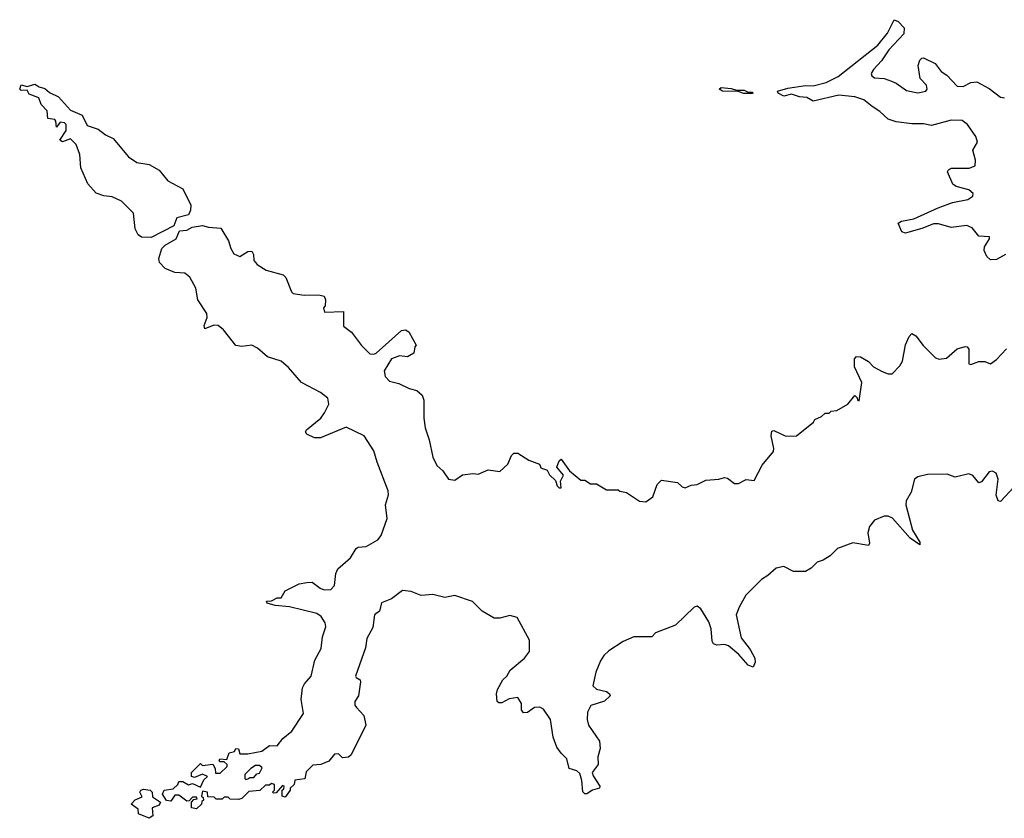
# Model space of a CAD drawing. Extents: x 2494118 to 2687960, y 757339 to 915227.
# Tile 213 of 256: x 2662028 to 2667024, y 820992 to 825048. Entities that reach past the tile are written whole.
import ezdxf

# ---------------------------------------------------------------- set-up
doc = ezdxf.new("R2010")
doc.units = 0

msp = doc.modelspace()

# ---------------------------------------------------------------- linework, layer by layer
at = {"layer": '0CON20XD'}
for points in [[(2667030, 823855), (2666985, 823829.4), (2666955, 823827.5), (2666935.5, 823845.5), (2666921.4, 823875), (2666924.2, 823895), (2666950, 823935), (2666950, 823945), (2666895, 823948), (2666860.9, 823990.9), (2666835, 824003.1), (2666755, 823992.9), (2666689.6, 824010.5), (2666665, 824010.6), (2666611.6, 823988.4), (2666522.9, 823962.9), (2666505, 823970), (2666486.2, 824015), (2666502.5, 824025), (2666565.7, 824035.7), (2666687.9, 824092.1), (2666761.4, 824118.6), (2666840, 824135), (2666865, 824151.2), (2666865.8, 824165), (2666845, 824182.9), (2666780.3, 824200.3), (2666762.4, 824212.4), (2666736, 824275), (2666741.2, 824285), (2666757, 824293), (2666845.6, 824294.4), (2666876.2, 824305), (2666878, 824335), (2666863.8, 824385), (2666888, 824425), (2666879.2, 824455), (2666838.1, 824515), (2666810, 824535), (2666755, 824537.1), (2666655, 824510.4), (2666615, 824519.1), (2666555, 824518.9), (2666475, 824528.8), (2666435, 824542.2), (2666391.9, 824581.9), (2666353, 824607), (2666310.8, 824640.8), (2666265, 824655.5), (2666185, 824664.4), (2666055, 824634), (2666022.3, 824652.3), (2665985, 824656), (2665945, 824670), (2665905, 824660), (2665877.5, 824675), (2665872.5, 824685), (2665925, 824700), (2666015, 824713.1), (2666055, 824711.2), (2666120.8, 824729.2), (2666181.7, 824758.3), (2666381.8, 824918.2), (2666430.9, 824979.1), (2666465, 825047.5), (2666485, 825037.5), (2666516.1, 825006.1), (2666513.8, 824975), (2666438, 824895), (2666401.3, 824838.7), (2666360, 824795), (2666348.8, 824775), (2666351.9, 824761.9), (2666365, 824752.5), (2666415, 824748.6), (2666451.2, 824735), (2666476.2, 824725), (2666527.6, 824687.6), (2666585, 824675.7), (2666626.2, 824685), (2666632.5, 824695), (2666630, 824715), (2666598.1, 824748.1), (2666588, 824815), (2666595, 824842.5), (2666605, 824852.5), (2666615, 824853.3), (2666674.3, 824824.3), (2666704.2, 824785), (2666732, 824765), (2666785, 824710.6), (2666815, 824708.9), (2666855, 824728.6), (2666885, 824732), (2666947.5, 824697.5), (2667005, 824653.3), (2667025, 824650)], [(2662695, 823941.5), (2662645, 823942.5), (2662628, 823955), (2662614.2, 823985), (2662605.8, 824065), (2662545, 824125.7), (2662497.4, 824147.4), (2662455, 824152.9), (2662416.4, 824166.4), (2662373.2, 824213.2), (2662338.6, 824295), (2662332.9, 824362.9), (2662313.6, 824413.6), (2662285, 824442.5), (2662245, 824428), (2662232, 824435), (2662263.3, 824485), (2662263.3, 824515), (2662255, 824523.3), (2662233.3, 824526.7), (2662215, 824502.5), (2662211.7, 824531.7), (2662205, 824540), (2662170, 824545), (2662167.5, 824585), (2662136.4, 824616.4), (2662125, 824650), (2662075, 824670), (2662065, 824690), (2662035, 824687.5), (2662027.5, 824695), (2662035, 824717.5), (2662065, 824707.5), (2662105, 824720), (2662126.1, 824706.1), (2662155, 824698), (2662178.6, 824678.6), (2662225, 824655.6), (2662285, 824587.5), (2662345, 824563.3), (2662370.4, 824510.5), (2662425, 824491.2), (2662462.5, 824462.5), (2662501.2, 824445), (2662580.5, 824350.5), (2662622.1, 824322.1), (2662685, 824312), (2662735, 824283.8), (2662779.6, 824229.5), (2662855, 824188.8), (2662895.8, 824105.8), (2662895, 824080), (2662883.9, 824056.1), (2662825, 824042), (2662809.6, 824000.4), (2662695, 823941.5)], [(2665702.7, 824672.7), (2665673, 824683), (2665595, 824684.3), (2665577.5, 824695), (2665587, 824703), (2665638.8, 824698.8), (2665665, 824690), (2665705, 824690), (2665725, 824680), (2665745, 824680), (2665750, 824675), (2665745, 824673.3), (2665702.7, 824672.7)], [(2667075, 822675.4), (2667005, 822601.4), (2666992.5, 822605), (2666982.8, 822632.8), (2666992.7, 822715), (2666982.9, 822745), (2666965, 822755.4), (2666947.5, 822752.5), (2666908.3, 822701.7), (2666895, 822696.7), (2666865, 822733.8), (2666845, 822740.8), (2666775, 822725.5), (2666735, 822739.1), (2666635, 822738.4), (2666585, 822726.1), (2666568.8, 822715), (2666551.1, 822648.9), (2666526.5, 822605), (2666525.4, 822585), (2666558.9, 822455), (2666595.4, 822395), (2666595, 822381.2), (2666546.4, 822415), (2666456.2, 822516.2), (2666435, 822527.1), (2666415, 822526.9), (2666365, 822506.9), (2666340.8, 822475), (2666332.6, 822442.6), (2666340.9, 822389.1), (2666335, 822378.5), (2666255, 822390.9), (2666177.1, 822362.9), (2666140, 822325), (2666105, 822303.1), (2666075, 822293.3), (2666045, 822262.3), (2666015, 822245.4), (2665955, 822246.5), (2665905, 822271.2), (2665866.6, 822263.4), (2665825, 822225.2), (2665792.2, 822205), (2665713.3, 822125), (2665678.6, 822065), (2665664, 822026), (2665689.3, 821909.3), (2665735, 821850), (2665757.5, 821805), (2665760, 821785), (2665750, 821760), (2665725, 821770), (2665677.1, 821825), (2665625, 821867.5), (2665605, 821875.5), (2665565, 821872.5), (2665548.6, 821878.6), (2665542.4, 821892.4), (2665537.1, 821955), (2665525, 821990), (2665485, 822056.5), (2665465, 822069.5), (2665450, 822065), (2665355, 821974), (2665255, 821934), (2665235, 821914.4), (2665145, 821914.7), (2665089.4, 821890.6), (2665017.9, 821842.1), (2664991.5, 821818.5), (2664975, 821791.9), (2664951.4, 821735), (2664936.2, 821665), (2664955, 821648), (2665005, 821636), (2665020, 821625), (2665023.3, 821615), (2664995, 821587.5), (2664926.7, 821565), (2664908.8, 821531.2), (2664907.5, 821495), (2664914.2, 821465), (2664969.5, 821385), (2664973.2, 821346.8), (2664961.4, 821305), (2664964, 821265), (2664932.5, 821225), (2664937.6, 821207.6), (2664972.5, 821155), (2664970, 821145), (2664935, 821136.2), (2664905, 821116), (2664895, 821116), (2664885, 821127.5), (2664880.6, 821185), (2664870, 821220), (2664855, 821234), (2664816.7, 821245), (2664804.2, 821294.2), (2664775, 821322.9), (2664754.1, 821354.1), (2664734.5, 821405), (2664722, 821495), (2664685, 821546.7), (2664667.7, 821557.7), (2664640, 821555), (2664605, 821530), (2664585, 821527.5), (2664573.9, 821543.9), (2664573.3, 821575), (2664555, 821606.7), (2664511.2, 821598.8), (2664475, 821578.8), (2664458.3, 821578.3), (2664450, 821585), (2664447.5, 821625), (2664453, 821647), (2664480, 821695), (2664500, 821715), (2664516.2, 821745), (2664590, 821805), (2664615, 821840), (2664615, 821896.2), (2664551.7, 822011.7), (2664515, 822022.4), (2664465, 822008.3), (2664435, 822009.5), (2664374.5, 822044.5), (2664325, 822093.8), (2664235, 822124), (2664185, 822112.9), (2664125, 822128.7), (2664065, 822123.1), (2664015, 822143.4), (2663970.8, 822149.2), (2663915, 822107.2), (2663863.7, 822086.3), (2663854.3, 822045), (2663828.1, 822025), (2663818.9, 821961.1), (2663789.4, 821905), (2663782.7, 821857.3), (2663732, 821715), (2663735, 821707.5), (2663756.2, 821696.2), (2663757.5, 821685), (2663747.5, 821615), (2663727.5, 821585), (2663727.7, 821567.7), (2663736.7, 821555), (2663773.3, 821515), (2663783.3, 821465), (2663710, 821315), (2663697, 821303), (2663665, 821300), (2663645, 821320), (2663625, 821317.5), (2663597.1, 821282.9), (2663555, 821266), (2663515, 821262.5), (2663481.7, 821228.3), (2663475, 821192.5), (2663423.6, 821186.4), (2663420, 821165), (2663400, 821145), (2663400, 821135), (2663375, 821100), (2663360, 821105), (2663360, 821135), (2663368.3, 821141.7), (2663370, 821155), (2663361.7, 821158.3), (2663328.3, 821121.7), (2663315, 821120), (2663310, 821125), (2663320, 821135), (2663320, 821165), (2663305, 821170), (2663295, 821160), (2663275, 821160), (2663247, 821133), (2663191.2, 821128.8), (2663155, 821093.3), (2663137.5, 821087.5), (2663095, 821090), (2663085, 821100), (2663065, 821100), (2663055, 821090), (2663025, 821090), (2663015, 821100), (2662981.7, 821101.7), (2662980, 821125), (2662955, 821130), (2662950, 821105), (2662958.3, 821098.3), (2662960, 821085), (2662951.7, 821078.3), (2662950, 821065), (2662925, 821040), (2662900, 821045), (2662900, 821075), (2662911.7, 821088.3), (2662928.3, 821091.7), (2662925, 821100), (2662905, 821100), (2662888.3, 821081.7), (2662875, 821080), (2662835, 821110), (2662815, 821110), (2662795, 821080), (2662773, 821083), (2662752.5, 821115), (2662760, 821135), (2662807, 821143), (2662830, 821165), (2662835, 821180), (2662855, 821180), (2662885, 821162.5), (2662905, 821170), (2662945, 821150), (2662961.7, 821188.3), (2662980, 821205), (2662955, 821217.5), (2662915, 821200), (2662900, 821205), (2662900, 821225), (2662945, 821270), (2662955, 821260), (2663007, 821267), (2663020, 821245), (2663021.7, 821221.7), (2663045, 821222.5), (2663080, 821255), (2663080, 821265), (2663065, 821280), (2663045, 821280), (2663040, 821285), (2663042.5, 821295), (2663078.3, 821291.7), (2663090, 821325), (2663118.3, 821331.7), (2663125, 821347.5), (2663137.5, 821345), (2663145, 821320), (2663185, 821320), (2663257, 821333), (2663295, 821362.5), (2663335, 821360), (2663362.3, 821397.7), (2663408.8, 821435), (2663468.1, 821525), (2663456.5, 821595), (2663463.4, 821655), (2663472.9, 821675), (2663507.3, 821715), (2663524.8, 821795.2), (2663557.7, 821855), (2663565, 821913.8), (2663580.9, 821965), (2663578.5, 821985), (2663558, 822018), (2663535, 822031.9), (2663397.1, 822067.1), (2663323.2, 822073.2), (2663284.1, 822084.1), (2663280, 822095), (2663305, 822097.5), (2663335, 822112.5), (2663355, 822112.5), (2663375, 822147.5), (2663445, 822182.5), (2663485, 822190), (2663511.7, 822191.7), (2663551.7, 822161.7), (2663573, 822153), (2663606.7, 822155), (2663625.8, 822175), (2663631.9, 822235), (2663641.5, 822258.5), (2663706, 822315), (2663735, 822362.5), (2663745, 822368.8), (2663785, 822372.9), (2663845, 822406.9), (2663861.2, 822428.8), (2663893.2, 822515), (2663884, 822585), (2663899.4, 822635), (2663896.7, 822655), (2663840.9, 822800.9), (2663825, 822858.8), (2663775.8, 822935), (2663685, 822978.6), (2663554.4, 822924.4), (2663524.3, 822924.3), (2663485, 822942.5), (2663477.5, 822955), (2663482.5, 822965), (2663555, 823024), (2663575, 823051.2), (2663596.7, 823095), (2663591.1, 823125), (2663554.4, 823155), (2663457.3, 823205), (2663391, 823281), (2663355, 823313.3), (2663285, 823336), (2663235, 823379.1), (2663205, 823394.6), (2663155, 823388.7), (2663125, 823393.8), (2663062.2, 823472.2), (2663035, 823494.5), (2663013.6, 823496.4), (2662967.5, 823477.5), (2662964.2, 823494.2), (2662978.6, 823535), (2662977.1, 823555), (2662931.5, 823625), (2662922.1, 823685), (2662890.9, 823740.8), (2662865, 823760.8), (2662815, 823763.3), (2662765, 823784.6), (2662737.5, 823815), (2662733.3, 823835), (2662748.6, 823885), (2662765, 823902.5), (2662822, 823935), (2662839.2, 823975), (2662875, 823979.2), (2662903.6, 823993.6), (2662955, 824003.3), (2662985, 823994), (2663049.1, 823989.1), (2663087.5, 823925), (2663098.6, 823885), (2663115, 823858), (2663145, 823845.8), (2663185, 823871.2), (2663205, 823872.5), (2663213.8, 823855), (2663215.8, 823825), (2663232, 823805), (2663277.5, 823775), (2663365, 823752.5), (2663378.3, 823738.3), (2663406.4, 823666.4), (2663415, 823657.5), (2663470.4, 823649.5), (2663545, 823651.2), (2663573, 823643), (2663580, 823625), (2663577.5, 823595), (2663570, 823585), (2663575, 823562.5), (2663670, 823565), (2663671.2, 823491.2), (2663711.7, 823461.7), (2663762.7, 823392.7), (2663805, 823350.8), (2663825, 823349.2), (2663836.2, 823355), (2663965, 823470), (2663985, 823472.5), (2664003, 823463), (2664040, 823395), (2664033, 823387), (2664027.5, 823355), (2663995, 823336), (2663955, 823340.8), (2663915, 823325.7), (2663878, 823265), (2663882, 823235), (2663905, 823212), (2663950.9, 823200.9), (2664004.5, 823174.5), (2664042.5, 823165), (2664070.7, 823140.7), (2664078.8, 823115), (2664078.4, 823025), (2664084.7, 822975), (2664106.2, 822915), (2664125, 822826.7), (2664144.2, 822784.2), (2664175, 822757.5), (2664204.1, 822714.1), (2664235, 822710), (2664275, 822736.2), (2664326.4, 822743.6), (2664355, 822740), (2664405, 822762.5), (2664465, 822753.8), (2664505, 822790), (2664523.3, 822835), (2664535, 822846.2), (2664555, 822846.2), (2664611.7, 822811.7), (2664665, 822790), (2664671.7, 822771.7), (2664705, 822760), (2664717, 822737), (2664747, 822707), (2664755, 822680), (2664765, 822670), (2664775, 822670), (2664772.5, 822705), (2664786.7, 822735), (2664753.3, 822775), (2664765, 822807.5), (2664775, 822816.7), (2664817, 822757), (2664875, 822710), (2664895, 822710), (2664925, 822690), (2664955, 822690), (2665005, 822660), (2665065, 822660), (2665073, 822653), (2665107, 822647), (2665173, 822603), (2665205, 822600), (2665240, 822625), (2665263, 822687), (2665285, 822710), (2665365, 822697.5), (2665390, 822675), (2665405, 822671.2), (2665435, 822683.3), (2665465, 822686.7), (2665510.3, 822709.7), (2665575, 822714.4), (2665605, 822722.9), (2665619.7, 822719.7), (2665655, 822692), (2665675, 822692), (2665715, 822712.5), (2665755, 822707.5), (2665795.8, 822785), (2665852.9, 822855), (2665855, 822870), (2665841.9, 822935), (2665845, 822957.5), (2665855, 822961.2), (2665915, 822933.3), (2665970, 822935)], [(2665970, 822935), (2666056.4, 823003.6), (2666063.3, 823016.7), (2666097, 823033), (2666115, 823050), (2666135, 823050), (2666145, 823060), (2666175, 823062.5), (2666230, 823095), (2666265, 823140), (2666278.3, 823128.3), (2666280, 823115), (2666288.3, 823111.7), (2666302, 823205), (2666264, 823285), (2666264, 823325), (2666275, 823336.7), (2666295, 823336), (2666335, 823311.2), (2666360, 823285), (2666405, 823261.2), (2666435, 823250), (2666455, 823250), (2666495, 823290), (2666507, 823313), (2666522.7, 823397.3), (2666541.7, 823438.3), (2666555, 823453.3), (2666575, 823442), (2666612.6, 823392.6), (2666675, 823330), (2666693.2, 823323.2), (2666731.7, 823328.3), (2666784.3, 823375.7), (2666825, 823388), (2666835.8, 823385.8), (2666843.8, 823375), (2666845, 823300), (2666855, 823297.5), (2666895, 823312), (2666925, 823311.2), (2666955, 823300), (2666985, 823322.5), (2667035, 823376)], [(2663175, 821190), (2663185, 821192.5), (2663195, 821200), (2663215, 821200), (2663231.7, 821218.3), (2663245, 821222.5), (2663258.3, 821248.3), (2663245, 821260), (2663225, 821260), (2663200, 821245), (2663170, 821215), (2663170, 821195), (2663175, 821190)], [(2662685, 820992.5), (2662630, 821015), (2662628.3, 821038.3), (2662592.5, 821065), (2662613.9, 821086.1), (2662648.3, 821101.7), (2662637.5, 821125), (2662642.5, 821135), (2662655, 821140), (2662690, 821135), (2662700, 821125), (2662701.7, 821101.7), (2662742.5, 821075), (2662735, 821060), (2662700, 821045), (2662702.5, 821005), (2662685, 820992.5)]]:
    msp.add_lwpolyline(points, dxfattribs=at)

doc.saveas('drawing.dxf')
